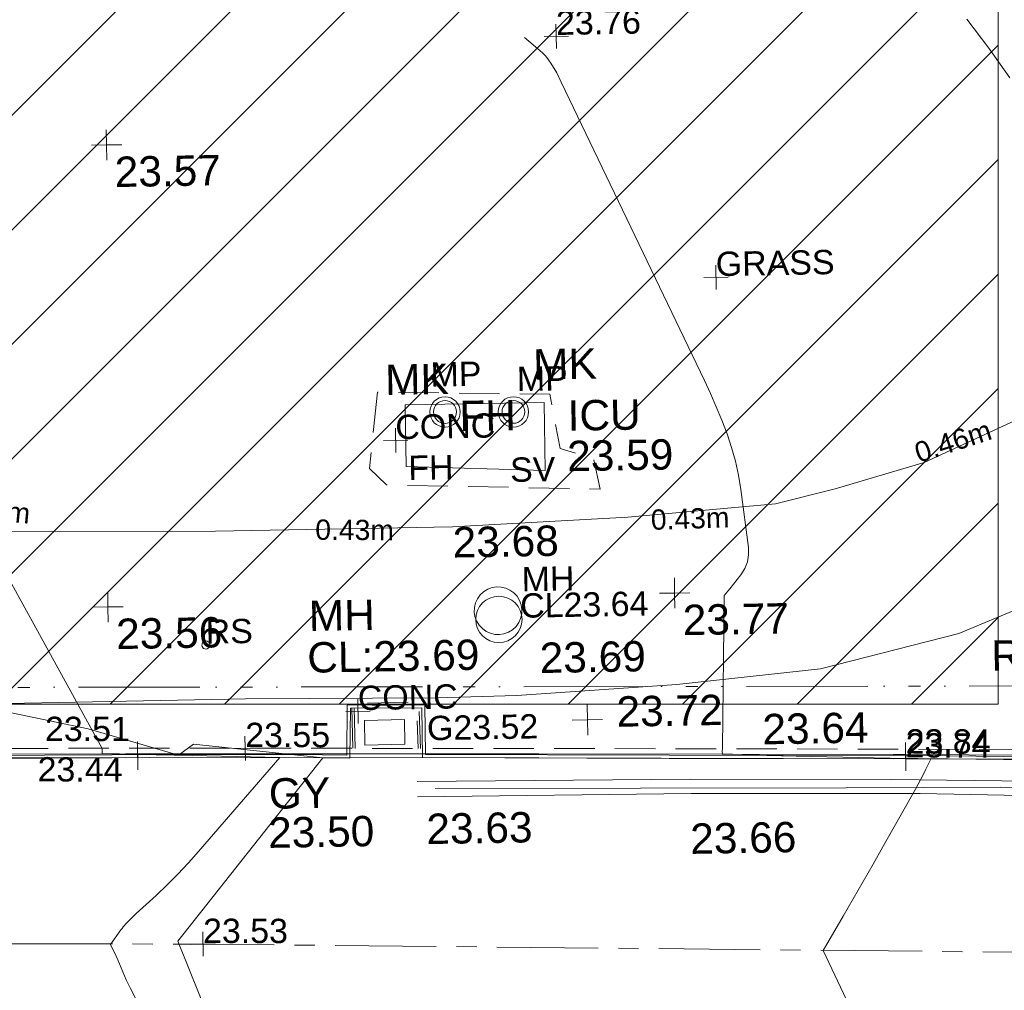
# Model space of a CAD drawing. Header units: millimetres. Extents: x -287732 to 520720, y -88450 to 287754.
# Tile 50 of 256: x -138181 to -126021, y -34533 to -22545. Entities that reach past the tile are written whole.
import ezdxf

# ---------------------------------------------------------------- set-up
doc = ezdxf.new("R2010")
doc.units = ezdxf.units.MM
for name, pattern in [('IMPORT-CENTER _6_', [2000, 1250, -250, 250, -250]), ('IMPORT-DASHED _2_', [750, 500, -250]), ('IMPORT-UG_EIR_QLB2 _2_', [2750, 1500, -300, 0, -300, 150, -300, 0, -200]), ('IMPORT-UG_ELEC_LV_QLB2 _2_', [2700, 1500, -300, 0, -250, 150, -300, 0, -200]), ('IMPORT-UG_ELEC_STREET LIGHTING_QLB2 _2_', [2700, 1500, -300, 0, -250, 150, -300, 0, -200])]:
    doc.linetypes.add(name, pattern=pattern)
for name, color, linetype, lineweight, true_color in [('00_TOPO_CONCRETE', 9, 'Continuous', 9, 0x808080), ('00_TOPO_FIREHYDRANT', 5, 'Continuous', 9, 0x0000ff), ('00_TOPO_FOOTPATH', 7, 'Continuous', 9, 0xa50000), ('00_TOPO_FURN_MARKER_POST', 7, 'Continuous', 9, 0x666666), ('00_TOPO_FURN_SIGN', 7, 'Continuous', 9, 0x666666), ('00_TOPO_KERB_BOTTOM', 1, 'Continuous', 9, 0xff0000), ('00_TOPO_KERB_TOP', 7, 'Continuous', 9, 0xa500a5), ('00_TOPO_LEVEL_SPOT', 7, 'Continuous', 9, 0x666666), ('00_TOPO_ROAD_MARKING_YELLOW_CONTINUOUS', 40, 'Continuous', 9, 0xffbf00), ('00_TOPO_SERV_GULLY', 7, 'Continuous', 9, 0x5252a5), ('00_TOPO_SERV_IC', 5, 'Continuous', 9, 0x0000ff), ('00_TOPO_SERV_MH', 7, 'Continuous', 9, 0x666666), ('01_DTM_CONTOUR_MNR', 7, 'Continuous', 9, 0xa5a552), ('12333-PUM-2D-U-0001-C01 - Rev2_REVIT IMPORT_dwg', 7, 'Continuous', 9, 0x767676), ('A_RHA_Line', 7, 'Continuous', 9, 0x00a600), ('CONTOURS_INDEX', 4, 'Continuous', 9, 0x00ffff), ('CONTOURS_MINOR', 7, 'Continuous', 9, 0x00a5a5), ('FIRE_HYDRANT_TXT', 5, 'Continuous', 9, 0x0000ff), ('GULLY_LVL', 7, 'Continuous', 9, 0x7fbfff), ('KERB_BOTTOM', 7, 'Continuous', 9, 0x0000a5), ('KERB_BOTTOM_LVL', 7, 'Continuous', 9, 0x0000a5), ('KERB_TOP', 2, 'Continuous', 9, 0xffff00), ('KERB_TOP_LVL', 2, 'Continuous', 9, 0xffff00), ('MANHOLES', 7, 'Continuous', 9, 0xa50000), ('MANHOLES_LVL', 7, 'Continuous', 9, 0xa50000), ('MANHOLES_TXT', 7, 'Continuous', 9, 0xa50000), ('MARKINGS_DOUBLE_YELLOW', 7, 'Continuous', 9, 0xc0c0c0), ('PUM-EIRCOMM-QLB2', 6, 'IMPORT-UG_EIR_QLB2 _2_', 9, 0xff00ff), ('PUM-ELECTRIC-LV-QLB2', 1, 'IMPORT-UG_ELEC_LV_QLB2 _2_', 9, 0xff0000), ('ROAD_CROWNLINE', 7, 'IMPORT-CENTER _6_', 9, 0xa500a5), ('ROAD_CROWNLINE_LVL', 7, 'Continuous', 9, 0xa500a5), ('ROADSIGN', 7, 'Continuous', 9, 0x00a5a5), ('ROADSIGN_TXT', 7, 'Continuous', 9, 0x00a5a5), ('SLUICEVALVE_TXT', 5, 'Continuous', 9, 0x0000ff), ('SPOT_HEIGHTS_LVL', 7, 'Continuous', 9, 0x00a500)]:
    doc.layers.add(name, color=color, linetype=linetype, lineweight=lineweight, true_color=true_color)
for name, color, linetype, lineweight in [('A_RHA_Detail', 7, 'Continuous', 9), ('CHANGE_OF_SURFACE', 7, 'IMPORT-DASHED _2_', 9), ('CHANGE_OF_SURFACE_LVL', 7, 'Continuous', 9), ('MARKER_POSTS_TXT', 7, 'Continuous', 9), ('Text', 7, 'Continuous', 9), ('TEXT_TXT', 7, 'Continuous', 9)]:
    doc.layers.add(name, color=color, linetype=linetype, lineweight=lineweight)
doc.styles.add('Arial_1', font='arial.ttf', dxfattribs={"height": 250})
doc.styles.add('Arial_3', font='arial.ttf', dxfattribs={"height": 300})
doc.styles.add('Swis721 Lt BT_2', font='swissl.ttf', dxfattribs={"height": 375})

# ---------------------------------------------------------------- blocks, each defined once
blk = doc.blocks.new('12333-PUM-2D-U-0001-C01 - Rev2_REVIT IMPORT_dwg_MSL_MarkerPost_SYM-2077183-Site Location Plan Proposed')
at = {"layer": '00_TOPO_FURN_MARKER_POST', "color": 254, "true_color": 0xcccccc}
for radius in [500, 375]:
    blk.add_circle((0, 0), radius, dxfattribs=at)
blk = doc.blocks.new('12333-PUM-2D-U-0001-C01 - Rev2_REVIT IMPORT_dwg_MM-2077200-Site Location Plan Proposed')
at = {"layer": '00_TOPO_LEVEL_SPOT', "color": 254, "true_color": 0xcccccc, "flags": 128}
for points in [[(500, 0), (0, 0), (0, 500)], [(0, -500), (0, 0), (-500, 0)]]:
    blk.add_lwpolyline(points, dxfattribs=at)
blk = doc.blocks.new('12333-PUM-2D-U-0001-C01 - Rev2_REVIT IMPORT_dwg_MGS62954_T2_Galway_ITM_3d_Rev1-2077680-Site Location Plan Proposed')
at = {"layer": '00_TOPO_CONCRETE', "color": 254, "true_color": 0xcccccc}
for p, q in [((533768084, 725530451), (533769799, 725530451)), ((533768084, 725530451), (533768084, 725529689)), ((533769799, 725530451), (533769799, 725529613)), ((533768084, 725529689), (533769799, 725529613))]:
    blk.add_line(p, q, dxfattribs=at)
at = {"layer": '00_TOPO_FOOTPATH', "color": 254, "true_color": 0xcccccc, "flags": 128}
for points in [[(533746617, 725529221), (533749203, 725529221), (533751861, 725529179), (533754330, 725529139), (533756952, 725529080), (533760368, 725529010), (533762480, 725528986), (533765716, 725528935), (533768640, 725528936), (533770807, 725529016), (533772637, 725529152), (533773375, 725529322), (533774478, 725529630), (533776105, 725530347), (533777655, 725531103), (533779184, 725532024), (533780764, 725532940)], [(533746569, 725527200), (533749159, 725527135), (533751049, 725527113), (533753779, 725527057), (533756229, 725527032), (533758429, 725527010), (533760976, 725526949), (533763110, 725526849), (533766050, 725526856), (533768403, 725526827), (533769398, 725526840), (533771378, 725526941), (533773155, 725527102), (533774873, 725527511), (533776579, 725528187), (533778255, 725529090), (533779879, 725530137), (533780722, 725530653)]]:
    blk.add_lwpolyline(points, dxfattribs=at)
at = {"layer": '00_TOPO_KERB_BOTTOM', "color": 254, "true_color": 0xcccccc, "flags": 128}
blk.add_lwpolyline([(533746656, 725526506), (533751353, 725526407), (533755126, 725526327), (533760337, 725526223), (533762731, 725526176), (533765209, 725526147), (533766987, 725526109), (533767325, 725526102), (533767341, 725526718), (533768223, 725526706), (533768222, 725526092), (533771268, 725526030), (533772676, 725526002), (533774713, 725525962), (533775738, 725525934), (533777940, 725525891), (533779850, 725525850), (533780733, 725525837), (533780758, 725527835), (533780749, 725529698), (533780760, 725530653)], dxfattribs=at)
at = {"layer": '00_TOPO_KERB_TOP', "color": 254, "true_color": 0xcccccc, "flags": 128}
blk.add_lwpolyline([(533746657, 725526544), (533749662, 725526480), (533751371, 725526444), (533755127, 725526364), (533760338, 725526261), (533762732, 725526214), (533765209, 725526184), (533766988, 725526147), (533767288, 725526140), (533767304, 725526757), (533768261, 725526743), (533768260, 725526129), (533771269, 725526068), (533772677, 725526040), (533774714, 725526000), (533775739, 725525971), (533777941, 725525929), (533779851, 725525887), (533780695, 725525876), (533780720, 725527835), (533780711, 725529698), (533780722, 725530653)], dxfattribs=at)
at = {"layer": '00_TOPO_ROAD_MARKING_YELLOW_CONTINUOUS', "color": 254, "true_color": 0xcccccc, "flags": 128}
for points in [[(533776730, 725525640), (533774010, 725525720), (533771530, 725525770), (533768150, 725525800)], [(533768150, 725525610), (533771530, 725525590), (533774360, 725525540), (533777060, 725525440), (533779520, 725525380), (533782000, 725525340), (533783210, 725525300), (533783760, 725525300), (533784450, 725525300), (533784680, 725525330), (533785070, 725525390), (533785470, 725525540), (533785920, 725525800), (533786330, 725526140), (533786640, 725526490), (533786900, 725526840), (533787120, 725527260), (533787260, 725527600), (533787360, 725528050), (533787420, 725528510), (533787460, 725529020), (533787490, 725529890)]]:
    blk.add_lwpolyline(points, dxfattribs=at)
at = {"layer": '00_TOPO_SERV_GULLY', "color": 254, "true_color": 0xcccccc}
for p, q in [((533767513, 725526260), (533767513, 725526565)), ((533768008, 725526565), (533767513, 725526565)), ((533768008, 725526260), (533768008, 725526565)), ((533767513, 725526260), (533768008, 725526260))]:
    blk.add_line(p, q, dxfattribs=at)
at = {"layer": '00_TOPO_SERV_MH', "color": 254, "true_color": 0xcccccc}
blk.add_ellipse((533769186, 725527890), major_axis=(-174, 238), ratio=0.998509, dxfattribs=at)
at = {"layer": '01_DTM_CONTOUR_MNR', "color": 254, "true_color": 0xcccccc, "flags": 128}
blk.add_lwpolyline([(533761760, 725521200), (533763840, 725521182), (533766160, 725521170), (533765915, 725521899), (533765160, 725523880), (533766990, 725526110), (533765396, 725526308), (533765210, 725526176), (533764098, 725526521), (533763057, 725526757)], dxfattribs=at)
at = {"xscale": 0.375, "yscale": 0.375, "zscale": 0.375}
for name, p in [('12333-PUM-2D-U-0001-C01 - Rev2_REVIT IMPORT_dwg_MM-2077200-Site Location Plan Proposed', (533764452, 725533726)), ('12333-PUM-2D-U-0001-C01 - Rev2_REVIT IMPORT_dwg_MSL_MarkerPost_SYM-2077183-Site Location Plan Proposed', (533768574, 725530356)), ('12333-PUM-2D-U-0001-C01 - Rev2_REVIT IMPORT_dwg_MSL_MarkerPost_SYM-2077183-Site Location Plan Proposed', (533769419, 725530342)), ('12333-PUM-2D-U-0001-C01 - Rev2_REVIT IMPORT_dwg_MM-2077200-Site Location Plan Proposed', (533764370, 725528020)), ('12333-PUM-2D-U-0001-C01 - Rev2_REVIT IMPORT_dwg_MM-2077200-Site Location Plan Proposed', (533771370, 725528070)), ('12333-PUM-2D-U-0001-C01 - Rev2_REVIT IMPORT_dwg_MM-2077200-Site Location Plan Proposed', (533770266, 725526522))]:
    blk.add_blockref(name, p, dxfattribs=at)
at = {"layer": '00_TOPO_FIREHYDRANT', "color": 251, "true_color": 0x666666, "insert": (533768750, 725530490), "char_height": 375, "width": 797.81, "attachment_point": 1, "line_spacing_factor": 1.005062, "style": 'Swis721 Lt BT_2'}
blk.add_mtext('FH', dxfattribs=at)
at = {"layer": '00_TOPO_FOOTPATH', "color": 251, "true_color": 0x666666, "char_height": 375, "width": 1495.9, "attachment_point": 1, "line_spacing_factor": 1.005062, "style": 'Swis721 Lt BT_2'}
for s, insert in [('23.68', (533768640, 725528931)), ('23.69', (533769690, 725527486))]:
    blk.add_mtext(s, dxfattribs=dict(at, insert=insert))
at = {"layer": '00_TOPO_FURN_MARKER_POST', "char_height": 375, "width": 907.04, "attachment_point": 1, "line_spacing_factor": 1.005062, "style": 'Swis721 Lt BT_2'}
for insert in [(533769672, 725531111), (533767841, 725530953)]:
    blk.add_mtext('MK', dxfattribs=dict(at, insert=insert))
at = {"layer": '00_TOPO_FURN_SIGN', "insert": (533775267, 725527416), "char_height": 375, "width": 783.57, "attachment_point": 1, "line_spacing_factor": 1.005062, "style": 'Swis721 Lt BT_2'}
blk.add_mtext('RS', dxfattribs=at)
at = {"layer": '00_TOPO_KERB_BOTTOM', "color": 251, "true_color": 0x666666, "insert": (533772425, 725526557), "char_height": 375, "width": 1495.9, "attachment_point": 1, "line_spacing_factor": 1.005062, "style": 'Swis721 Lt BT_2'}
blk.add_mtext('23.64', dxfattribs=at)
at = {"layer": '00_TOPO_KERB_TOP', "color": 251, "true_color": 0x666666, "insert": (533768254, 725525398), "char_height": 375, "width": 1495.9, "attachment_point": 1, "line_spacing_factor": 1.005062, "style": 'Swis721 Lt BT_2'}
blk.add_mtext('23.63', dxfattribs=at)
at = {"layer": '00_TOPO_LEVEL_SPOT', "char_height": 375, "width": 1495.9, "attachment_point": 1, "line_spacing_factor": 1.005062, "style": 'Swis721 Lt BT_2'}
for s, insert in [('23.57', (533764547, 725533579)), ('23.77', (533771465, 725527923)), ('23.56', (533764465, 725527873)), ('23.72', (533770627, 725526806))]:
    blk.add_mtext(s, dxfattribs=dict(at, insert=insert))
at = {"layer": '00_TOPO_ROAD_MARKING_YELLOW_CONTINUOUS', "color": 251, "true_color": 0x666666, "insert": (533771510, 725525220), "char_height": 375, "width": 1495.9, "attachment_point": 1, "line_spacing_factor": 1.005062, "style": 'Swis721 Lt BT_2'}
blk.add_mtext('23.66', dxfattribs=at)
at = {"layer": '00_TOPO_SERV_GULLY', "color": 251, "true_color": 0x666666, "char_height": 375, "attachment_point": 1, "line_spacing_factor": 1.005062, "style": 'Swis721 Lt BT_2'}
for s, insert, width in [('GY', (533766316, 725525868), 821.56), ('23.50', (533766299, 725525385), 1495.9)]:
    blk.add_mtext(s, dxfattribs=dict(at, insert=insert, width=width))
at = {"layer": '00_TOPO_SERV_IC', "color": 251, "true_color": 0x666666, "char_height": 375, "attachment_point": 1, "line_spacing_factor": 1.005062, "style": 'Swis721 Lt BT_2'}
for s, insert, width in [('ICU', (533770087, 725530472), 1021.01), ('23.59', (533770073, 725529972), 1495.9)]:
    blk.add_mtext(s, dxfattribs=dict(at, insert=insert, width=width))
at = {"layer": '00_TOPO_SERV_MH', "char_height": 375, "attachment_point": 1, "line_spacing_factor": 1.005062, "style": 'Swis721 Lt BT_2'}
for s, insert, width in [('MH', (533766848, 725528055), 949.78), ('CL:23.69', (533766820, 725527540), 2440.93)]:
    blk.add_mtext(s, dxfattribs=dict(at, insert=insert, width=width))
blk = doc.blocks.new('12333-PUM-2D-U-0001-C01 - Rev2_REVIT IMPORT_dwg_CIRCL-2077787-Site Location Plan Proposed')
at = {"layer": 'ROADSIGN', "color": 254, "true_color": 0xaae1e1, "flags": 128}
blk.add_lwpolyline([(475, -154), (500, 0), (475, 154), (404, 293), (293, 404), (154, 475), (0, 500), (-154, 475), (-293, 404), (-404, 293), (-475, 154), (-500, 0), (-475, -154), (-404, -293), (-293, -404), (-154, -475), (0, -500), (154, -475), (293, -404), (404, -293)], close=True, dxfattribs=at)
blk = doc.blocks.new('12333-PUM-2D-U-0001-C01 - Rev2_REVIT IMPORT_dwg_SPOT-2077713-Site Location Plan Proposed')
at = {"layer": 'Text', "color": 253, "true_color": 0xaaaaaa}
for p, q in [((0, 500), (0, -500)), ((-500, 0), (500, 0))]:
    blk.add_line(p, q, dxfattribs=at)
blk = doc.blocks.new('12333-PUM-2D-U-0001-C01 - Rev2_REVIT IMPORT_dwg_SPOT-2077769-Site Location Plan Proposed')
at = {"layer": 'CHANGE_OF_SURFACE_LVL', "color": 253, "true_color": 0xaaaaaa}
for p, q in [((0, 500), (0, -500)), ((-500, 0), (500, 0))]:
    blk.add_line(p, q, dxfattribs=at)
blk = doc.blocks.new('12333-PUM-2D-U-0001-C01 - Rev2_REVIT IMPORT_dwg_SPOT-V272-Site Location Plan Proposed')
at = {"layer": 'KERB_BOTTOM_LVL', "color": 9, "true_color": 0xaaaae1}
for p, q in [((0, 500), (0, -500)), ((-500, 0), (500, 0))]:
    blk.add_line(p, q, dxfattribs=at)
blk = doc.blocks.new('12333-PUM-2D-U-0001-C01 - Rev2_REVIT IMPORT_dwg_SPOT-2077810-Site Location Plan Proposed')
at = {"layer": 'KERB_TOP_LVL', "color": 51, "true_color": 0xffffaa}
for p, q in [((0, 500), (0, -500)), ((-500, 0), (500, 0))]:
    blk.add_line(p, q, dxfattribs=at)
blk = doc.blocks.new('12333-PUM-2D-U-0001-C01 - Rev2_REVIT IMPORT_dwg_SPOT-2077774-Site Location Plan Proposed')
at = {"layer": 'ROAD_CROWNLINE_LVL', "color": 254, "true_color": 0xe1aae1}
for p, q in [((0, 500), (0, -500)), ((-500, 0), (500, 0))]:
    blk.add_line(p, q, dxfattribs=at)
blk = doc.blocks.new('12333-PUM-2D-U-0001-C01 - Rev2_REVIT IMPORT_dwg_SPOT-2077775-Site Location Plan Proposed')
at = {"layer": 'SPOT_HEIGHTS_LVL', "color": 9, "true_color": 0xaae1aa}
for p, q in [((0, 500), (0, -500)), ((-500, 0), (500, 0))]:
    blk.add_line(p, q, dxfattribs=at)
blk = doc.blocks.new('12333-PUM-2D-U-0001-C01 - Rev2_REVIT IMPORT_dwg-1620468-Site Location Plan Proposed')
at = {"layer": 'CHANGE_OF_SURFACE', "color": 253, "true_color": 0xaaaaaa, "flags": 128}
for points in [[(77779, -88785), (78696, -88814), (82119, -88805), (87486, -88934), (92129, -89008), (95544, -89065), (101722, -89132), (109467, -89317), (113980, -89438), (118789, -89508), (123625, -89584), (126283, -89632), (126312, -89633), (127091, -89648), (127120, -89648), (128578, -89674), (133109, -89762), (134670, -89797), (137536, -89862), (139539, -89919), (139554, -88752), (139582, -86473), (139630, -82004), (139685, -78902)], [(126283, -89632), (126278, -89080), (127110, -89074), (127120, -89648)], [(126312, -89633), (126308, -89109), (127081, -89103), (127091, -89648)]]:
    blk.add_lwpolyline(points, dxfattribs=at)
blk.add_lwpolyline([(126663, -85239), (126548, -86180), (126755, -86387), (129394, -86484), (129319, -86106), (128906, -85974), (128791, -85303)], close=True, dxfattribs=at)
at = {"layer": 'CONTOURS_INDEX', "color": 131, "true_color": 0xaaffff, "flags": 128}
blk.add_lwpolyline([(134542, -81492), (134288, -81122), (134021, -80761)], dxfattribs=at)
at = {"layer": 'CONTOURS_MINOR', "color": 254, "true_color": 0xaae1e1, "flags": 128}
for points in [[(132355, -92915), (132252, -92687), (132048, -92231), (132303, -91809), (132430, -91598), (132557, -91386), (132683, -91174), (132808, -90962), (133221, -90257), (133256, -90197), (133290, -90137), (133323, -90076), (133355, -90014), (133418, -89891), (133258, -89881), (133243, -89880), (133228, -89879), (133213, -89879), (133198, -89878), (133108, -89876), (131941, -89831), (131758, -89824), (131576, -89816), (131394, -89808), (131212, -89799), (130848, -89781), (130845, -89751), (130848, -89711), (130900, -87842), (130902, -87826), (130971, -87742), (131113, -87572), (131161, -87495), (131196, -87414), (131210, -87328), (131211, -87237), (131131, -86520), (131105, -86344), (131071, -86169), (131025, -85997), (130972, -85828), (130910, -85660), (130845, -85493), (130776, -85329), (130704, -85165), (128999, -81449), (128946, -81333), (128877, -81214), (128847, -81170), (128815, -81128), (128779, -81090), (128741, -81053), (128558, -80891)], [(123618, -92819), (123481, -92541), (123458, -92493), (123436, -92444), (123416, -92394), (123396, -92344), (123377, -92294), (123357, -92245), (123336, -92195), (123314, -92146), (123248, -92001), (123379, -91825), (123394, -91807), (123408, -91789), (123424, -91772), (123440, -91755), (123505, -91689), (123521, -91673), (123538, -91657), (123555, -91641), (123572, -91625), (123821, -91406), (123960, -91278), (124096, -91147), (124228, -91012), (124356, -90873), (125378, -89731), (125019, -89716), (124839, -89708), (124659, -89701), (124480, -89694), (124300, -89686), (123628, -89660), (123401, -89651), (123379, -89650), (123358, -89649), (123337, -89648), (123316, -89647), (123188, -89641), (123188, -89580), (118708, -81091)]]:
    blk.add_lwpolyline(points, dxfattribs=at)
at = {"layer": 'KERB_BOTTOM', "color": 9, "true_color": 0xaaaae1, "flags": 128}
blk.add_lwpolyline([(77673, -88899), (78694, -88931), (82118, -88922), (87484, -89051), (92128, -89125), (95542, -89182), (101720, -89249), (109464, -89434), (113978, -89555), (118787, -89625), (123623, -89701), (128576, -89791), (133107, -89879), (134667, -89914), (137533, -89979), (139655, -90039), (139699, -86474), (139747, -82006), (139802, -78904)], dxfattribs=at)
at = {"layer": 'KERB_TOP', "color": 51, "true_color": 0xffffaa, "flags": 128}
blk.add_lwpolyline([(92128, -89075), (95543, -89133), (101721, -89199), (106973, -89325), (109466, -89385), (112578, -89468), (113979, -89506), (114322, -89511), (115314, -89525), (118788, -89575), (123624, -89652), (126112, -89697), (126354, -89701), (128577, -89741), (133108, -89829), (134668, -89865), (137534, -89930), (139606, -89989), (139661, -88600), (139673, -86482), (139698, -82005), (139753, -78903)], dxfattribs=at)
at = {"layer": 'MANHOLES', "color": 9, "true_color": 0xe1aaaa}
blk.add_circle((128114, -88071), 286, dxfattribs=at)
at = {"layer": 'MARKINGS_DOUBLE_YELLOW', "color": 254, "true_color": 0xeaeaea, "flags": 128}
blk.add_lwpolyline([(146280, -85886), (146303, -86459), (146252, -86970), (146171, -87578), (145953, -88387), (145672, -88972), (145426, -89293), (145030, -89666), (144439, -90073), (143940, -90302), (143223, -90429), (141869, -90446), (139833, -90400), (137447, -90348), (134274, -90251), (132364, -90228), (127293, -90148)], dxfattribs=at)
at = {"layer": 'PUM-EIRCOMM-QLB2', "color": 211, "true_color": 0xffaaff, "flags": 128}
blk.add_lwpolyline([(201398, -90242), (194300, -89978), (176492, -89664), (164630, -89559), (152400, -89441), (137995, -89062), (117127, -88726), (106155, -88784), (103180, -93333), (102151, -96110), (100560, -98494), (99441, -100108), (97793, -102068)], dxfattribs=at)
at = {"layer": 'ROAD_CROWNLINE', "color": 254, "true_color": 0xe1aae1, "flags": 128}
blk.add_lwpolyline([(249006, -92725), (244453, -94206), (233556, -94383), (213354, -93698), (191428, -93433), (168463, -92924), (161119, -92830), (147820, -92659), (134837, -92304), (124391, -92018), (104167, -91620), (79168, -91355), (65619, -91289), (52756, -91112), (39914, -90847), (23027, -90603), (4970, -90095), (-7099, -89786), (-12602, -89763), (-16470, -88901), (-19410, -87266), (-21200, -85365), (-21240, -85278)], dxfattribs=at)
blk.add_blockref('12333-PUM-2D-U-0001-C01 - Rev2_REVIT IMPORT_dwg_MGS62954_T2_Galway_ITM_3d_Rev1-2077680-Site Location Plan Proposed', (-533641080, -725615854))
for name, p, xscale, yscale, zscale in [('12333-PUM-2D-U-0001-C01 - Rev2_REVIT IMPORT_dwg_SPOT-2077775-Site Location Plan Proposed', (128948, -80882), 0.3, 0.3, 0.3), ('12333-PUM-2D-U-0001-C01 - Rev2_REVIT IMPORT_dwg_SPOT-2077713-Site Location Plan Proposed', (130869, -83894), 0.3, 0.3, 0.3), ('12333-PUM-2D-U-0001-C01 - Rev2_REVIT IMPORT_dwg_SPOT-2077713-Site Location Plan Proposed', (126877, -85839), 0.3, 0.3, 0.3), ('12333-PUM-2D-U-0001-C01 - Rev2_REVIT IMPORT_dwg_CIRCL-2077787-Site Location Plan Proposed', (124491, -88325), 0.1, 0.1, 0.1), ('12333-PUM-2D-U-0001-C01 - Rev2_REVIT IMPORT_dwg_SPOT-2077713-Site Location Plan Proposed', (126355, -89177), 0.3, 0.3, 0.3), ('12333-PUM-2D-U-0001-C01 - Rev2_REVIT IMPORT_dwg_SPOT-2077810-Site Location Plan Proposed', (123624, -89652), 0.3, 0.3, 0.3), ('12333-PUM-2D-U-0001-C01 - Rev2_REVIT IMPORT_dwg_SPOT-2077769-Site Location Plan Proposed', (124954, -89608), 0.3, 0.3, 0.3), ('12333-PUM-2D-U-0001-C01 - Rev2_REVIT IMPORT_dwg_SPOT-V272-Site Location Plan Proposed', (123623, -89701), 0.3, 0.3, 0.3), ('12333-PUM-2D-U-0001-C01 - Rev2_REVIT IMPORT_dwg_SPOT-V272-Site Location Plan Proposed', (133107, -89879), 0.3, 0.3, 0.3), ('12333-PUM-2D-U-0001-C01 - Rev2_REVIT IMPORT_dwg_SPOT-2077810-Site Location Plan Proposed', (133108, -89829), 0.3, 0.3, 0.3), ('12333-PUM-2D-U-0001-C01 - Rev2_REVIT IMPORT_dwg_SPOT-2077774-Site Location Plan Proposed', (124391, -92018), 0.3, 0.3, 0.3)]:
    blk.add_blockref(name, p, dxfattribs=dict(xscale=xscale, yscale=yscale, zscale=zscale))
at = {"layer": 'CHANGE_OF_SURFACE_LVL', "insert": (124960, -89293), "char_height": 300, "width": 1256.11, "attachment_point": 1, "rotation": 358.873, "line_spacing_factor": 0.941778, "style": 'Arial_3'}
blk.add_mtext('23.55', dxfattribs=at)
at = {"layer": 'FIRE_HYDRANT_TXT', "insert": (127028, -86030), "char_height": 300, "width": 664.78, "attachment_point": 1, "line_spacing_factor": 0.941778, "style": 'Arial_3'}
blk.add_mtext('FH', dxfattribs=at)
at = {"layer": 'GULLY_LVL', "insert": (127203, -89249), "char_height": 300, "width": 1645.43, "attachment_point": 1, "line_spacing_factor": 0.941778, "style": 'Arial_3'}
blk.add_mtext('G23.52', dxfattribs=at)
at = {"layer": 'KERB_BOTTOM_LVL', "char_height": 300, "width": 1256.11, "attachment_point": 1, "rotation": 358.873, "line_spacing_factor": 0.941778, "style": 'Arial_3'}
for s, insert in [('23.74', (133113, -89564)), ('23.44', (122389, -89673))]:
    blk.add_mtext(s, dxfattribs=dict(at, insert=insert))
at = {"layer": 'KERB_TOP_LVL', "char_height": 300, "width": 1256.11, "attachment_point": 1, "rotation": 358.873, "line_spacing_factor": 0.941778, "style": 'Arial_3'}
for s, insert in [('23.51', (122489, -89175)), ('23.84', (133114, -89515))]:
    blk.add_mtext(s, dxfattribs=dict(at, insert=insert))
at = {"layer": 'MANHOLES_LVL', "insert": (128380, -87756), "char_height": 300, "width": 1895.19, "attachment_point": 1, "line_spacing_factor": 0.941778, "style": 'Arial_3'}
blk.add_mtext('CL23.64', dxfattribs=at)
at = {"layer": 'MANHOLES_TXT', "insert": (128404, -87430), "char_height": 300, "width": 774.97, "attachment_point": 1, "line_spacing_factor": 0.941778, "style": 'Arial_3'}
blk.add_mtext('MH', dxfattribs=at)
at = {"layer": 'MARKER_POSTS_TXT', "char_height": 300, "width": 749.26, "attachment_point": 1, "line_spacing_factor": 0.941778, "style": 'Arial_3'}
for insert in [(127323, -84882), (128388, -84956)]:
    blk.add_mtext('MP', dxfattribs=dict(at, insert=insert))
at = {"layer": 'PUM-ELECTRIC-LV-QLB2', "char_height": 250, "attachment_point": 2, "line_spacing_factor": 0.941778, "style": 'Arial_1'}
for s, insert, width, rotation in [('0.46m', (133724, -85850), 1160.03, 17.0381), ('DP0.35m x1x50mm', (120840, -86369), 3660.66, 353.564), ('0.43m', (126355, -86810), 1160.03, 358.6229), ('0.43m', (130496, -86742), 1160.03, 0.8356)]:
    blk.add_mtext(s, dxfattribs=dict(at, insert=insert, width=width, rotation=rotation))
at = {"layer": 'ROAD_CROWNLINE_LVL', "insert": (124397, -91703), "char_height": 300, "width": 1256.11, "attachment_point": 1, "rotation": 358.873, "line_spacing_factor": 0.941778, "style": 'Arial_3'}
blk.add_mtext('23.53', dxfattribs=at)
at = {"layer": 'ROADSIGN_TXT', "insert": (124491, -88010), "char_height": 300, "width": 694.17, "attachment_point": 1, "line_spacing_factor": 0.941778, "style": 'Arial_3'}
blk.add_mtext('RS', dxfattribs=at)
at = {"layer": 'SLUICEVALVE_TXT', "insert": (128285, -86076), "char_height": 300, "width": 668.46, "attachment_point": 1, "line_spacing_factor": 0.941778, "style": 'Arial_3'}
blk.add_mtext('SV', dxfattribs=at)
at = {"layer": 'SPOT_HEIGHTS_LVL', "insert": (128948, -80567), "char_height": 300, "width": 1256.11, "attachment_point": 1, "line_spacing_factor": 0.941778, "style": 'Arial_3'}
blk.add_mtext('23.76', dxfattribs=at)
at = {"layer": 'TEXT_TXT', "char_height": 300, "attachment_point": 1, "line_spacing_factor": 0.941778, "style": 'Arial_3'}
for s, insert, width in [('GRASS', (130869, -83579), 1751.95), ('CONC', (126877, -85524), 1469.14), ('CONC', (126355, -88862), 1469.14)]:
    blk.add_mtext(s, dxfattribs=dict(at, insert=insert, width=width))

msp = doc.modelspace()

# ---------------------------------------------------------------- hatches: boundary and pattern name
at = {"layer": 'A_RHA_Detail', "true_color": 0xff80c0}
h = msp.add_hatch(dxfattribs=at)
h.set_pattern_fill('FP_17', color=231, style=0, pattern_type=2)
h.set_pattern_definition([(45, (0, 0), (-707.107, 707.107), [])])
h.paths.add_polyline_path([(-176097, -30999), (-126097, -30999), (-126097, 44501), (-176097, 44501), (-176097, -19999)])
h.paths.add_polyline_path([(-157978, 43040), (-157965, 43812), (-156938, 43911), (-156951, 43139)])

# ---------------------------------------------------------------- linework, layer by layer
at = {"layer": 'A_RHA_Line', "color": 7}
for p, q in [((-126097, -30999), (-126097, 44501)), ((-176097, -30999), (-126097, -30999))]:
    msp.add_line(p, q, dxfattribs=at)

# ---------------------------------------------------------------- block references
at = {"layer": '12333-PUM-2D-U-0001-C01 - Rev2_REVIT IMPORT_dwg', "color": 254, "linetype": 'IMPORT-UG_ELEC_STREET LIGHTING_QLB2 _2_', "true_color": 0xffd4d4, "rotation": 0.9999999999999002}
msp.add_blockref('12333-PUM-2D-U-0001-C01 - Rev2_REVIT IMPORT_dwg-1620468-Site Location Plan Proposed', (-261895, 55870), dxfattribs=at)

doc.saveas('drawing.dxf')
